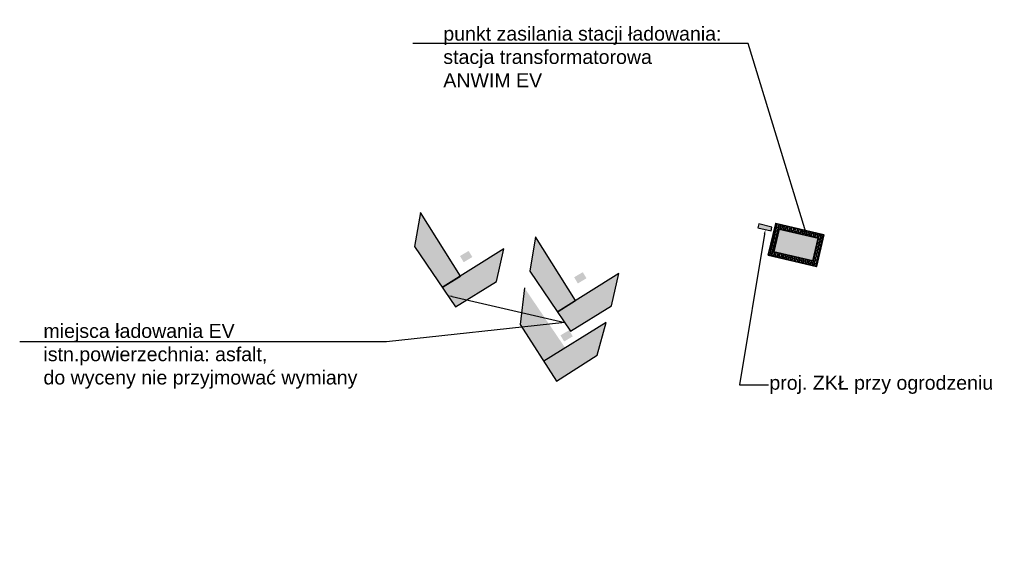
# Model space of a CAD drawing. Header units: millimetres. Extents: x 1588 to 2989, y 391 to 546.
# Tile 13 of 13: x 2884 to 2989, y 433 to 490. Entities that reach past the tile are written whole.
import ezdxf
from ezdxf import colors
from ezdxf.entities.mleader import LeaderData, LeaderLine
from ezdxf.math import Vec2, Vec3

# ---------------------------------------------------------------- set-up
doc = ezdxf.new("R2010")
doc.units = ezdxf.units.MM
doc.layers.add('ANWIM_E_Urządzenia', color=1, linetype='Continuous', lineweight=35)
doc.layers.add('Ładowarka', color=7, linetype='Continuous')
doc.styles.get("Standard").update_dxf_attribs({"font": 'arial.ttf'})

# ---------------------------------------------------------------- blocks, each defined once
blk = doc.blocks.new('TR2')
at = {"true_color": 0xcd6928}
h = blk.add_hatch(dxfattribs=at)
h.set_pattern_fill('AR-B816', color=32, scale=0.001)
h.set_pattern_definition([(0, (-186.29434, 41.05944), (0, 0.2032), []), (90, (-186.29434, 41.05944), (-0.2032, 0.2032), [0.2032, -0.2032])])
h.paths.add_polyline_path([(-0.5, 4.8), (-0.5, -0.5), (3, -0.5), (3, 4.8)])
h.paths.add_polyline_path([(2.5, 4.3), (2.5, 0), (0, 0), (0, 4.3)], flags=16)
h = blk.add_hatch(color=1)
h.dxf.hatch_style = 1
h.paths.add_polyline_path([(2.5, 4.3), (0, 4.3), (0, 0), (2.5, 0)])
at = {"color": 32, "true_color": 0xcd6928}
blk.add_lwpolyline([(-0.5, 4.8), (-0.5, -0.5), (3, -0.5), (3, 4.8)], close=True, dxfattribs=at)
blk.add_lwpolyline([(0, 4.3), (0, 0), (2.5, 0), (2.5, 4.3)], close=True)
blk = doc.blocks.new('TR')
at = {"layer": 'ANWIM_E_Urządzenia', "color": 1, "lineweight": 40}
blk.add_blockref('TR2', (3.42, -1.4), dxfattribs=at)
blk = doc.blocks.new('ZKŁ_1')
h = blk.add_hatch(color=1)
h.dxf.hatch_style = 1
h.paths.add_polyline_path([(0, 0), (0, 0.379), (-1.322, 0.379), (-1.322, 0)])
at = {"color": 18, "lineweight": 30, "true_color": 0x000000}
blk.add_lwpolyline([(-1.322, 0), (0, 0), (0, 0.379), (-1.322, 0.379)], close=True, dxfattribs=at)

msp = doc.modelspace()

# ---------------------------------------------------------------- hatches: boundary and pattern name
at = {"true_color": 0xafd9aa}
h = msp.add_hatch(color=9, dxfattribs=at)
h.dxf.hatch_style = 1
h.paths.add_polyline_path([(2926.825, 469.795), (2926.199, 466.126), (2930.572, 459.676), (2934.97, 462.392), (2935.751, 465.876), (2931.113, 462.964)])
h.paths.add_polyline_path([(2939.17, 467.166), (2938.544, 463.497), (2942.917, 457.047), (2947.315, 459.764), (2948.097, 463.247), (2943.459, 460.335)])
h = msp.add_hatch(color=9, dxfattribs=at)
h.dxf.hatch_style = 1
h.paths.add_polyline_path([(2937.965, 461.704), (2937.497, 457.774), (2940.034, 453.823), (2942.34, 455.25)])
h.paths.add_polyline_path([(2946.736, 457.971), (2940.034, 453.823), (2941.416, 451.673), (2945.778, 454.475)])
at = {"layer": 'Ładowarka'}
h = msp.add_hatch(color=5, dxfattribs=at)
h.dxf.hatch_style = 1
h.paths.add_polyline_path([(2931.062, 465.114), (2931.456, 464.452), (2932.382, 465.003), (2931.989, 465.664)])
h = msp.add_hatch(color=5, dxfattribs=at)
h.dxf.hatch_style = 1
h.paths.add_polyline_path([(2943.297, 462.832), (2943.69, 462.171), (2944.616, 462.721), (2944.223, 463.383)])

# ---------------------------------------------------------------- linework, layer by layer
for points in [[(2926.825, 469.795), (2926.199, 466.126), (2930.572, 459.676), (2934.97, 462.392), (2935.751, 465.876), (2929.244, 461.791), (2931.113, 462.964), (2926.825, 469.795)], [(2939.17, 467.166), (2938.544, 463.497), (2942.917, 457.047), (2947.315, 459.764), (2948.097, 463.247), (2941.589, 459.162), (2943.459, 460.335), (2939.17, 467.166)]]:
    msp.add_lwpolyline(points)

# ---------------------------------------------------------------- block references
at = {"layer": 'ANWIM_E_Urządzenia', "color": 1, "lineweight": 40, "rotation": 76.79186296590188}
msp.add_blockref('TR', (2966.744, 461.579), dxfattribs=at)

# ---------------------------------------------------------------- next in the draw order: leaders
at = {"linetype": 'Continuous', "lineweight": 0}
ml = msp.add_multileader_mtext('Standard', dxfattribs=at)
ml.set_content('{\\C256;\\c0;punkt zasilania stacji ładowania:\\Pstacja transformatorowa\\PANWIM EV}', color=256)
ml.set_leader_properties()
ml.build(insert=Vec2(0, 0))
ml.multileader.update_dxf_attribs({"has_text_frame": 1, "text_right_attachment_type": 6, "dogleg_length": 6.199, "arrow_head_size": 0.5, "scale": 0.5})
ctx = ml.context
ctx.base_point, ctx.scale, ctx.char_height, ctx.arrow_head_size, ctx.landing_gap_size, ctx.plane_origin, ctx.plane_x_axis, ctx.plane_y_axis = Vec3(2929.182, 488.975), 0.5, 1.5, 0.5, 0.09, Vec3(2907.986, 367.418), Vec3(1, 0.0000491), Vec3(-0.0000491, 1)
ctx.right_attachment = 6
notes = []
notes.append((ctx, [(1, (1, 1, 0), (2961.961, 487.926), (-1, -0.0000491), 3.099, [(2, [(2968.155, 467.557)], 0, [])])]))
ctx.mtext.insert, ctx.mtext.text_direction, ctx.mtext.rotation, ctx.mtext.defined_height, ctx.mtext.flow_direction = Vec3(2929.272, 489.725), Vec3(1, 0.0000491), 0.0000491, 5.255, 5
ctx.mtext.has_bg_fill, ctx.mtext.bg_color, ctx.mtext.bg_scale_factor, ctx.mtext.bg_transparency, ctx.mtext.use_window_bg_color = 1, -1023410167, 1.5, 0, 1
ml = msp.add_multileader_mtext('Standard', dxfattribs=at)
ml.set_content('{\\C256;\\c0;miejsca ładowania EV \\Pistn.powierzechnia: asfalt, \\Pdo wyceny nie przyjmować wymiany}', color=256)
ml.set_leader_properties()
ml.build(insert=Vec2(0, 0))
ml.multileader.update_dxf_attribs({"has_text_frame": 1, "text_right_attachment_type": 6, "dogleg_length": 6.199, "arrow_head_size": 0.5, "scale": 0.5})
ctx = ml.context
ctx.base_point, ctx.scale, ctx.char_height, ctx.arrow_head_size, ctx.landing_gap_size, ctx.plane_origin, ctx.plane_x_axis, ctx.plane_y_axis = Vec3(2886.321, 456.859), 0.5, 1.5, 0.5, 0.09, Vec3(2869.192, 335.381), Vec3(1, 0.0000491), Vec3(-0.0000491, 1)
ctx.right_attachment = 6
notes.append((ctx, [(1, (1, 1, 0), (2923.166, 455.89), (-1, -0.0000491), 3.099, [(0, [(2929.752, 460.886), (2942.289, 457.973)], 0, [])])]))
ctx.mtext.insert, ctx.mtext.text_direction, ctx.mtext.rotation, ctx.mtext.defined_height, ctx.mtext.flow_direction = Vec3(2886.411, 457.829), Vec3(1, 0.0000491), 0.0000491, 5.255, 5
ctx.mtext.has_bg_fill, ctx.mtext.bg_color, ctx.mtext.bg_scale_factor, ctx.mtext.bg_transparency, ctx.mtext.use_window_bg_color = 1, -1023410167, 1.5, 0, 1
for ctx, leaders in notes:
    for number, flags, end, landing, length, lines in leaders:
        leader = LeaderData()
        leader.index, (leader.has_last_leader_line, leader.has_dogleg_vector, leader.attachment_direction) = number, flags
        leader.last_leader_point, leader.dogleg_vector, leader.dogleg_length = Vec3(end), Vec3(landing), length
        for number, points, colour, breaks in lines:
            line = LeaderLine()
            line.index, line.vertices, line.color, line.breaks = number, Vec3.list(points), colors.encode_raw_color(colour), breaks
            leader.lines.append(line)
        ctx.leaders.append(leader)

# ---------------------------------------------------------------- next in the draw order: hatches: boundary and pattern name
at = {"layer": 'Ładowarka'}
h = msp.add_hatch(color=5, dxfattribs=at)
h.dxf.hatch_style = 1
h.paths.add_polyline_path([(2941.83, 456.6), (2942.223, 455.939), (2943.149, 456.489), (2942.756, 457.151)])

# ---------------------------------------------------------------- next in the draw order: linework, layer by layer
msp.add_lwpolyline([(2937.965, 461.704), (2937.497, 457.774), (2941.416, 451.673), (2945.778, 454.475), (2946.736, 457.971), (2940.034, 453.823)])

# ---------------------------------------------------------------- next in the draw order: leaders
at = {"layer": 'ANWIM_E_Urządzenia', "color": 0, "linetype": 'Continuous', "lineweight": 0}
ml = msp.add_multileader_mtext('Standard', dxfattribs=at)
ml.set_content('proj. ZKŁ przy ogrodzeniu')
ml.set_leader_properties()
ml.build(insert=Vec2(0, 0))
ml.multileader.update_dxf_attribs({"has_text_frame": 1, "text_right_attachment_type": 6, "dogleg_length": 6.199, "arrow_head_size": 0.5, "scale": 0.5})
ctx = ml.context
ctx.base_point, ctx.scale, ctx.char_height, ctx.arrow_head_size, ctx.landing_gap_size, ctx.plane_origin = Vec3(2964.134, 451.296), 0.5, 1.5, 0.5, 0.09, Vec3(2970.051, 456.806)
ctx.right_attachment = 6
notes = []
notes.append((ctx, [(0, (1, 1, 0), (2961.035, 451.296), (1, 0), 3.099, [(0, [(2963.788, 467.963)], 0, [])])]))
ctx.mtext.insert, ctx.mtext.flow_direction = Vec3(2964.224, 452.267), 5
ctx.mtext.has_bg_fill, ctx.mtext.bg_color, ctx.mtext.bg_scale_factor, ctx.mtext.bg_transparency, ctx.mtext.use_window_bg_color = 1, -1023410167, 1.5, 0, 1
for ctx, leaders in notes:
    for number, flags, end, landing, length, lines in leaders:
        leader = LeaderData()
        leader.index, (leader.has_last_leader_line, leader.has_dogleg_vector, leader.attachment_direction) = number, flags
        leader.last_leader_point, leader.dogleg_vector, leader.dogleg_length = Vec3(end), Vec3(landing), length
        for number, points, colour, breaks in lines:
            line = LeaderLine()
            line.index, line.vertices, line.color, line.breaks = number, Vec3.list(points), colors.encode_raw_color(colour), breaks
            leader.lines.append(line)
        ctx.leaders.append(leader)

# ---------------------------------------------------------------- next in the draw order: block references
at = {"xscale": 1.100000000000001, "yscale": 1.100000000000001, "zscale": 1.100000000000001, "rotation": 166.7993349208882}
msp.add_blockref('ZKŁ_1', (2963.087, 468.555, 0.025), dxfattribs=at)

doc.saveas('drawing.dxf')
